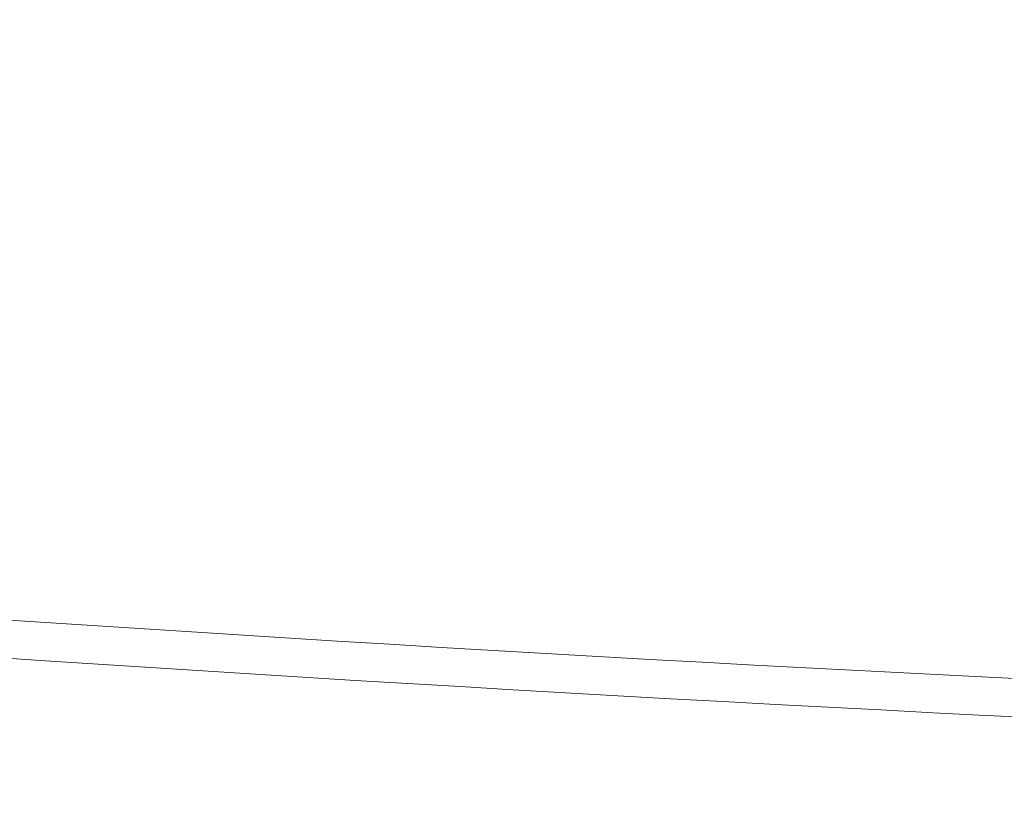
# Model space of a CAD drawing. Header units: millimetres. Extents: x 4 to 415, y -8563 to 292.
# Tile 61 of 256: x 90.426 to 91.094, y 63.727 to 64.259. Entities that reach past the tile are written whole.
import ezdxf

# ---------------------------------------------------------------- set-up
doc = ezdxf.new("R2010")
doc.units = ezdxf.units.MM
doc.layers.add('1', color=7, linetype='Continuous')

# ---------------------------------------------------------------- blocks, each defined once
blk = doc.blocks.new('_U0')
at = {"layer": '1', "color": 27, "lineweight": 13}
blk.add_arc((93.083333, 93.336624), 45.139366, 135, 44.999943, dxfattribs=at)

msp = doc.modelspace()

# ---------------------------------------------------------------- linework, layer by layer
at = {"layer": '1', "color": 2, "linetype": 'Continuous', "lineweight": 18}
msp.add_open_spline([(93.08333, 63.33662), (86.88099, 63.33662), (80.40011, 64.87167), (74.73357, 68.01554)], degree=3, dxfattribs=at)
msp.add_open_spline([(79.89123, 65.69034), (80.41723, 65.49946), (81.47583, 65.14162), (83.08314, 64.67516), (84.70967, 64.27817), (85.80681, 64.05971), (86.91041, 63.86454), (87.46543, 63.7786), (88.16331, 63.68598), (88.30309, 63.6682), (88.58306, 63.63412), (88.72327, 63.61783), (89.14386, 63.57127), (89.42444, 63.5433), (90.26673, 63.4686), (90.829, 63.43107), (91.58006, 63.39757), (91.76819, 63.39057), (91.95641, 63.38496)], degree=3, knots=[0, 0, 0, 0, 0.136351, 0.272702, 0.409054, 0.545405, 0.545405, 0.681756, 0.681756, 0.715844, 0.715844, 0.749932, 0.749932, 0.818107, 0.818107, 0.954459, 0.954459, 1, 1, 1, 1], dxfattribs=at)
at = {"layer": '1', "color": 7, "linetype": 'Continuous', "lineweight": 18}
msp.add_open_spline([(84.09119, 64.77681), (84.27553, 64.73481), (84.46018, 64.6941), (84.83, 64.6153), (85.01521, 64.57719), (85.57151, 64.46679), (86.31493, 64.33004), (87.06169, 64.21405), (87.62302, 64.13483), (87.81034, 64.10972), (88.18539, 64.06209), (88.37315, 64.03957), (89.31211, 63.93357), (90.06456, 63.86973), (91.57201, 63.78421), (92.32701, 63.76253), (93.08333, 63.76253)], degree=3, knots=[0, 0, 0, 0, 0.0625, 0.0625, 0.125, 0.125, 0.25, 0.375, 0.375, 0.4375, 0.4375, 0.5, 0.5, 0.75, 0.75, 1, 1, 1, 1], dxfattribs=at)
at = {"layer": '1', "color": 180, "linetype": 'Continuous', "lineweight": 13}
for points, knots in [([(84.02336, 64.768), (84.76854, 64.59645), (85.51623, 64.44679), (87.01649, 64.19001), (87.76905, 64.08288), (89.27903, 63.91082), (90.03644, 63.84588), (91.55616, 63.75876), (92.31848, 63.73657), (93.08333, 63.73657)], [0, 0, 0, 0, 0.25, 0.25, 0.5, 0.5, 0.75, 0.75, 1, 1, 1, 1]), ([(93.08333, 63.62805), (92.89231, 63.62805), (92.70129, 63.62944), (92.31931, 63.63495), (92.12831, 63.63908), (91.55556, 63.65556), (90.79261, 63.68844), (90.03107, 63.74286), (89.46044, 63.79172), (89.27031, 63.80934), (88.89024, 63.84727), (88.70029, 63.86758), (87.75188, 63.97569), (86.9967, 64.08331), (85.49343, 64.34077), (84.74533, 64.49061), (84.00085, 64.66199)], [0, 0, 0, 0, 0.0625, 0.0625, 0.125, 0.125, 0.25, 0.375, 0.375, 0.4375, 0.4375, 0.5, 0.5, 0.75, 0.75, 1, 1, 1, 1])]:
    msp.add_open_spline(points, degree=3, knots=knots, dxfattribs=at)

# ---------------------------------------------------------------- block references
at = {"layer": '1', "color": 23, "linetype": 'Continuous', "lineweight": 18}
msp.add_blockref('_U0', (0, 0), dxfattribs=at)

doc.saveas('drawing.dxf')
